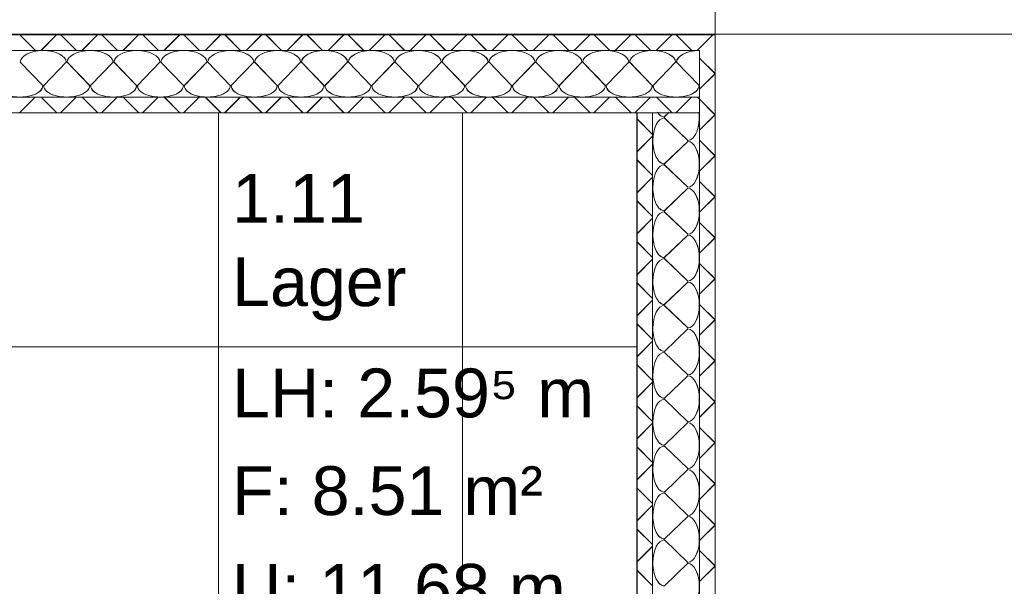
# Model space of a CAD drawing. Extents: x 229 to 926, y 37 to 878.
# Tile 161 of 163: x 638 to 689, y 705 to 734. Entities that reach past the tile are written whole.
import ezdxf
from ezdxf.lldxf.tags import DXFTag

# ---------------------------------------------------------------- set-up
doc = ezdxf.new("R2010")
doc.units = 0
doc.layers.get('0').update_dxf_attribs({"linetype": 'fein_strichliert', "lineweight": 13})
for name, color, linetype, lineweight in [('Axen', 7, 'Continuous', 25), ('Axen-A03CPAFYA9', 7, 'Continuous', 25), ('Deckenspiegel', 7, 'Continuous', 25), ('Fullfläche', 7, 'Continuous', 25), ('Fullfläche-A03CPAG4A9', 7, 'Continuous', 25), ('Maßlinien', 7, 'Continuous', 25), ('Räume', 7, 'Continuous', 25), ('Räume-A03CPAG6A9', 7, 'Continuous', 25), ('Wände', 7, 'Continuous', 25), ('Wände-A03CPAG0A9', 7, 'Continuous', 25)]:
    doc.layers.add(name, color=color, linetype=linetype, lineweight=lineweight)
doc.styles.get("Standard").update_dxf_attribs({"font": 'arial.ttf'})
tags = doc.linetypes.add('ALL_S25', pattern=[0.001, 0, -0.001]).pattern_tags.tags
tags[6:7] = [DXFTag(74, 4), DXFTag(75, 0), DXFTag(340, '0'), DXFTag(46, 1.0), DXFTag(50, 0.0), DXFTag(44, 0.0), DXFTag(45, 0.0)]
tags[4:5] = [DXFTag(74, 4), DXFTag(75, 0), DXFTag(340, '0'), DXFTag(46, 1.0), DXFTag(50, 0.0), DXFTag(44, 0.0), DXFTag(45, 0.0)]
tags = doc.linetypes.add('ALL_S25-A03CPAG2A9', pattern=[0.001, 0, -0.001]).pattern_tags.tags
tags[6:7] = [DXFTag(74, 4), DXFTag(75, 0), DXFTag(340, '0'), DXFTag(46, 1.0), DXFTag(50, 0.0), DXFTag(44, 0.0), DXFTag(45, 0.0)]
tags[4:5] = [DXFTag(74, 4), DXFTag(75, 0), DXFTag(340, '0'), DXFTag(46, 1.0), DXFTag(50, 0.0), DXFTag(44, 0.0), DXFTag(45, 0.0)]
tags = doc.linetypes.add('fein_strichliert', pattern=[4, 1, -2, 1]).pattern_tags.tags
tags[8:9] = [DXFTag(74, 4), DXFTag(75, 0), DXFTag(340, '0'), DXFTag(46, 0.0), DXFTag(50, 0.0), DXFTag(44, 0.0), DXFTag(45, 0.0)]
tags[6:7] = [DXFTag(74, 4), DXFTag(75, 0), DXFTag(340, '0'), DXFTag(46, 0.0), DXFTag(50, 0.0), DXFTag(44, 0.0), DXFTag(45, 0.0)]
tags[4:5] = [DXFTag(74, 4), DXFTag(75, 0), DXFTag(340, '0'), DXFTag(46, 0.0), DXFTag(50, 0.0), DXFTag(44, 0.0), DXFTag(45, 0.0)]

# ---------------------------------------------------------------- blocks, each defined once
blk = doc.blocks.new('Referenz-A03CPAFUA9', base_point=(255.728, 66.032))
at = {"layer": 'Axen', "color": 0, "linetype": 'ALL_S25', "lineweight": -2, "ltscale": 0.13}
for p, q in [((674.036, 66.032), (674.036, 801.547)), ((735.547, 733.346), (301.726, 733.346))]:
    blk.add_line(p, q, dxfattribs=at)
at = {"layer": 'Fullfläche', "color": 0, "lineweight": -2}
for p, q in [((638.44, 733.311), (639.24, 732.511)), ((640.32, 733.311), (639.52, 732.511)), ((640.54, 733.311), (641.34, 732.511)), ((642.42, 733.311), (641.62, 732.511)), ((642.641, 733.311), (643.44, 732.511)), ((644.52, 733.311), (643.72, 732.511)), ((644.741, 733.311), (645.54, 732.511)), ((646.62, 733.311), (645.82, 732.511)), ((646.841, 733.311), (647.64, 732.511)), ((648.72, 733.311), (647.92, 732.511)), ((648.941, 733.311), (649.74, 732.511)), ((650.82, 733.311), (650.02, 732.511)), ((651.041, 733.311), (651.84, 732.511)), ((652.919, 733.311), (652.12, 732.511)), ((653.141, 733.311), (653.94, 732.511)), ((655.02, 733.311), (654.22, 732.511)), ((655.241, 733.311), (656.04, 732.511)), ((657.12, 733.311), (656.32, 732.511)), ((657.341, 733.311), (658.14, 732.511)), ((659.219, 733.311), (658.42, 732.511)), ((659.441, 733.311), (660.24, 732.511)), ((661.32, 733.311), (660.52, 732.511)), ((661.541, 733.311), (662.34, 732.511)), ((663.419, 733.311), (662.62, 732.511)), ((663.641, 733.311), (664.44, 732.511)), ((665.52, 733.311), (664.72, 732.511)), ((665.741, 733.311), (666.54, 732.511)), ((667.619, 733.311), (666.82, 732.511)), ((667.841, 733.311), (668.64, 732.511)), ((669.719, 733.311), (668.92, 732.511)), ((669.941, 733.311), (670.74, 732.511)), ((671.819, 733.311), (671.02, 732.511)), ((672.041, 733.311), (672.84, 732.511)), ((673.923, 733.311), (673.241, 732.63)), ((673.237, 732.628), (673.12, 732.511)), ((674.03, 731.322), (673.241, 732.11)), ((639.612, 730.711), (638.46, 731.911)), ((640.812, 731.911), (639.66, 730.711)), ((642.012, 730.711), (640.86, 731.911)), ((643.212, 731.911), (642.06, 730.711)), ((644.412, 730.711), (643.26, 731.911)), ((645.612, 731.911), (644.461, 730.711)), ((646.813, 730.711), (645.66, 731.911)), ((648.013, 731.911), (646.86, 730.711)), ((649.213, 730.711), (648.061, 731.911)), ((650.413, 731.911), (649.261, 730.711)), ((651.613, 730.711), (650.461, 731.911)), ((652.813, 731.911), (651.661, 730.711)), ((654.013, 730.711), (652.861, 731.911)), ((655.213, 731.911), (654.061, 730.711)), ((656.413, 730.711), (655.261, 731.911)), ((657.613, 731.911), (656.461, 730.711)), ((658.813, 730.711), (657.661, 731.911)), ((660.013, 731.911), (658.861, 730.711)), ((661.213, 730.711), (660.061, 731.911)), ((662.413, 731.911), (661.261, 730.711)), ((663.613, 730.711), (662.461, 731.911)), ((664.813, 731.911), (663.661, 730.711)), ((666.013, 730.711), (664.861, 731.911)), ((667.213, 731.911), (666.061, 730.711)), ((668.413, 730.711), (667.261, 731.911)), ((669.613, 731.911), (668.461, 730.711)), ((670.813, 730.711), (669.661, 731.911)), ((672.013, 731.911), (670.861, 730.711)), ((673.213, 730.711), (672.061, 731.911)), ((674.03, 731.318), (673.241, 730.53)), ((674.036, 731.326), (674.033, 731.322)), ((674.036, 731.314), (674.033, 731.318)), ((638.424, 729.311), (639.225, 730.114)), ((640.336, 729.311), (639.535, 730.114)), ((640.524, 729.311), (641.325, 730.114)), ((642.436, 729.311), (641.635, 730.114)), ((642.624, 729.311), (643.425, 730.114)), ((644.536, 729.311), (643.735, 730.114)), ((644.724, 729.311), (645.526, 730.114)), ((646.636, 729.311), (645.835, 730.114)), ((646.824, 729.311), (647.626, 730.114)), ((648.736, 729.311), (647.935, 730.114)), ((648.924, 729.311), (649.726, 730.114)), ((650.837, 729.311), (650.035, 730.114)), ((651.024, 729.311), (651.826, 730.114)), ((652.937, 729.311), (652.135, 730.114)), ((653.124, 729.311), (653.926, 730.114)), ((655.037, 729.311), (654.235, 730.114)), ((655.224, 729.311), (656.026, 730.114)), ((657.137, 729.311), (656.335, 730.114)), ((657.324, 729.311), (658.126, 730.114)), ((659.237, 729.311), (658.435, 730.114)), ((659.424, 729.311), (660.226, 730.114)), ((661.337, 729.311), (660.535, 730.114)), ((661.524, 729.311), (662.326, 730.114)), ((663.437, 729.311), (662.635, 730.114)), ((663.624, 729.311), (664.426, 730.114)), ((665.537, 729.311), (664.735, 730.114)), ((665.724, 729.311), (666.526, 730.114)), ((667.637, 729.311), (666.835, 730.114)), ((667.824, 729.311), (668.626, 730.114)), ((669.737, 729.311), (668.935, 730.114)), ((669.924, 729.311), (670.726, 730.114)), ((671.837, 729.311), (671.035, 730.114)), ((672.024, 729.311), (672.826, 730.114)), ((673.236, 730.013), (673.135, 730.114)), ((674.03, 729.222), (673.241, 730.01)), ((670.036, 729.012), (670.836, 728.213)), ((671.436, 729.105), (671.688, 729.347)), ((672.636, 727.905), (671.436, 729.057)), ((674.03, 729.218), (673.242, 728.43)), ((674.036, 729.226), (674.033, 729.222)), ((674.036, 729.214), (674.033, 729.218)), ((670.036, 727.327), (670.836, 728.127)), ((671.437, 726.705), (672.636, 727.857)), ((674.031, 727.122), (673.242, 727.91)), ((674.031, 727.118), (673.242, 726.33)), ((674.036, 727.126), (674.033, 727.122)), ((674.036, 727.114), (674.033, 727.118)), ((670.036, 726.912), (670.836, 726.113)), ((672.637, 725.505), (671.437, 726.657)), ((670.036, 725.227), (670.836, 726.027)), ((671.437, 724.305), (672.637, 725.457)), ((674.031, 725.022), (673.242, 725.81)), ((674.031, 725.018), (673.242, 724.23)), ((674.036, 725.026), (674.033, 725.022)), ((674.036, 725.014), (674.033, 725.018)), ((670.036, 724.812), (670.836, 724.013)), ((670.036, 723.127), (670.836, 723.927)), ((672.637, 723.105), (671.437, 724.257)), ((674.031, 722.922), (673.242, 723.71)), ((671.437, 721.905), (672.637, 723.057)), ((674.031, 722.918), (673.242, 722.13)), ((674.036, 722.925), (674.033, 722.922)), ((674.036, 722.914), (674.033, 722.918)), ((670.036, 722.712), (670.836, 721.913)), ((670.036, 721.027), (670.836, 721.826)), ((672.637, 720.705), (671.437, 721.857)), ((674.031, 720.822), (673.242, 721.61)), ((670.036, 720.612), (670.836, 719.813)), ((671.437, 719.505), (672.637, 720.657)), ((674.031, 720.818), (673.242, 720.03)), ((674.036, 720.825), (674.033, 720.822)), ((674.036, 720.814), (674.033, 720.818)), ((670.036, 718.927), (670.836, 719.726)), ((672.637, 718.305), (671.437, 719.457)), ((674.031, 718.722), (673.242, 719.51)), ((670.036, 718.512), (670.836, 717.713)), ((674.031, 718.718), (673.242, 717.929)), ((674.036, 718.725), (674.033, 718.722)), ((674.036, 718.714), (674.033, 718.718)), ((671.437, 717.105), (672.637, 718.257)), ((670.036, 716.827), (670.836, 717.626)), ((674.031, 716.622), (673.242, 717.41)), ((672.637, 715.905), (671.437, 717.057)), ((670.036, 716.412), (670.836, 715.613)), ((674.031, 716.618), (673.242, 715.829)), ((674.036, 716.625), (674.033, 716.622)), ((674.036, 716.614), (674.033, 716.618)), ((671.437, 714.705), (672.637, 715.857)), ((670.036, 714.727), (670.836, 715.526)), ((674.031, 714.522), (673.242, 715.31)), ((672.637, 713.505), (671.437, 714.657)), ((674.031, 714.518), (673.242, 713.729)), ((674.036, 714.525), (674.033, 714.522)), ((674.036, 714.514), (674.033, 714.518)), ((670.036, 714.312), (670.836, 713.513)), ((670.036, 712.627), (670.836, 713.426)), ((671.437, 712.305), (672.637, 713.457)), ((674.031, 712.422), (673.242, 713.21)), ((674.031, 712.418), (673.242, 711.629)), ((674.036, 712.425), (674.033, 712.422)), ((674.036, 712.414), (674.033, 712.418)), ((670.036, 712.212), (670.836, 711.413)), ((672.637, 711.105), (671.437, 712.257)), ((670.036, 710.527), (670.836, 711.326)), ((671.437, 709.905), (672.637, 711.057)), ((674.031, 710.322), (673.242, 711.11)), ((674.031, 710.318), (673.242, 709.529)), ((674.036, 710.325), (674.033, 710.322)), ((674.036, 710.314), (674.033, 710.318)), ((670.036, 710.112), (670.836, 709.313)), ((672.637, 708.705), (671.437, 709.857)), ((670.036, 708.427), (670.836, 709.226)), ((674.031, 708.222), (673.242, 709.01)), ((671.437, 707.505), (672.637, 708.657)), ((670.036, 708.012), (670.836, 707.213)), ((674.031, 708.218), (673.242, 707.429)), ((674.036, 708.225), (674.033, 708.222)), ((674.036, 708.214), (674.033, 708.218)), ((672.638, 706.305), (671.437, 707.457)), ((670.036, 706.327), (670.836, 707.126)), ((674.031, 706.122), (673.242, 706.91)), ((671.438, 705.105), (672.638, 706.257)), ((670.036, 705.912), (670.836, 705.113)), ((674.031, 706.118), (673.242, 705.329)), ((674.036, 706.125), (674.033, 706.122)), ((674.036, 706.114), (674.033, 706.118))]:
    blk.add_line(p, q, dxfattribs=at)
for centre, major_axis, start_param, end_param in [((639.636, 731.911), (-1.176, 0), 4.712389, 6.283185), ((639.636, 731.911), (-1.176, 0), 3.141593, 4.712389), ((642.036, 731.911), (-1.176, 0), 4.712389, 6.283185), ((642.036, 731.911), (-1.176, 0), 3.141593, 4.712389), ((644.436, 731.911), (-1.176, 0), 4.712389, 6.283185), ((644.436, 731.911), (-1.176, 0), 3.141593, 4.712389), ((646.837, 731.911), (-1.176, 0), 4.712389, 6.283185), ((646.837, 731.911), (-1.176, 0), 3.141593, 4.712389), ((649.237, 731.911), (-1.176, 0), 4.712389, 6.283185), ((649.237, 731.911), (-1.176, 0), 3.141593, 4.712389), ((651.637, 731.911), (-1.176, 0), 4.712389, 6.283185), ((651.637, 731.911), (-1.176, 0), 3.141593, 4.712389), ((654.037, 731.911), (-1.176, 0), 4.712389, 6.283185), ((654.037, 731.911), (-1.176, 0), 3.141593, 4.712389), ((656.437, 731.911), (-1.176, 0), 4.712389, 6.283185), ((656.437, 731.911), (-1.176, 0), 3.141593, 4.712389), ((658.837, 731.911), (-1.176, 0), 4.712389, 6.283185), ((658.837, 731.911), (-1.176, 0), 3.141593, 4.712389), ((661.237, 731.911), (-1.176, 0), 4.712389, 6.283185), ((661.237, 731.911), (-1.176, 0), 3.141593, 4.712389), ((663.637, 731.911), (-1.176, 0), 4.712389, 6.283185), ((663.637, 731.911), (-1.176, 0), 3.141593, 4.712389), ((666.037, 731.911), (-1.176, 0), 4.712389, 6.283185), ((666.037, 731.911), (-1.176, 0), 3.141593, 4.712389), ((668.437, 731.911), (-1.176, 0), 4.712389, 6.283185), ((668.437, 731.911), (-1.176, 0), 3.141593, 4.712389), ((670.837, 731.911), (-1.176, 0), 4.712389, 6.283185), ((670.837, 731.911), (-1.176, 0), 3.141593, 4.712389), ((673.237, 731.911), (-1.176, 0), 4.712397, 6.283185), ((638.436, 730.711), (-1.176, 0), 0, 3.141593), ((640.836, 730.711), (-1.176, 0), 0, 3.141593), ((643.236, 730.711), (-1.176, 0), 0, 3.141593), ((645.636, 730.711), (-1.176, 0), 0, 3.141593), ((648.037, 730.711), (-1.176, 0), 0, 3.141593), ((650.437, 730.711), (-1.176, 0), 0, 3.141593), ((652.837, 730.711), (-1.176, 0), 0, 3.141593), ((655.237, 730.711), (-1.176, 0), 0, 3.141593), ((657.637, 730.711), (-1.176, 0), 0, 3.141593), ((660.037, 730.711), (-1.176, 0), 0, 3.141593), ((662.437, 730.711), (-1.176, 0), 0, 3.141593), ((664.837, 730.711), (-1.176, 0), 0, 3.141593), ((667.237, 730.711), (-1.176, 0), 0, 3.141593), ((669.637, 730.711), (-1.176, 0), 0, 3.141593), ((672.037, 730.711), (-1.176, 0), 0, 3.141593), ((671.437, 727.881), (0, 1.176), 0, 1.570796), ((671.436, 730.281), (0, 1.176), 2.488505, 3.141593), ((672.636, 729.081), (0, 1.176), 3.141593, 4.940517), ((671.437, 727.881), (0, 1.176), 1.570796, 3.141593), ((672.637, 726.681), (0, 1.176), 3.141593, 6.283185), ((671.437, 725.481), (0, 1.176), 0, 1.570796), ((671.437, 725.481), (0, 1.176), 1.570796, 3.141593), ((672.637, 724.281), (0, 1.176), 3.141593, 6.283185), ((671.437, 723.081), (0, 1.176), 0, 1.570796), ((671.437, 723.081), (0, 1.176), 1.570796, 3.141593), ((672.637, 721.881), (0, 1.176), 3.141593, 6.283185), ((671.437, 720.681), (0, 1.176), 0, 1.570796), ((671.437, 720.681), (0, 1.176), 1.570796, 3.141593), ((672.637, 719.481), (0, 1.176), 3.141593, 6.283185), ((671.437, 718.281), (0, 1.176), 0, 1.570796), ((671.437, 718.281), (0, 1.176), 1.570796, 3.141593), ((672.637, 717.081), (0, 1.176), 3.141593, 6.283185), ((671.437, 715.881), (0, 1.176), 0, 1.570796), ((671.437, 715.881), (0, 1.176), 1.570796, 3.141593), ((672.637, 714.681), (0, 1.176), 3.141593, 6.283185), ((671.437, 713.481), (0, 1.176), 0, 1.570796), ((671.437, 713.481), (0, 1.176), 1.570796, 3.141593), ((672.637, 712.281), (0, 1.176), 3.141593, 6.283185), ((671.437, 711.081), (0, 1.176), 0, 1.570796), ((671.437, 711.081), (0, 1.176), 1.570796, 3.141593), ((672.637, 709.881), (0, 1.176), 3.141593, 6.283185), ((671.437, 708.681), (0, 1.176), 0, 1.570796), ((671.437, 708.681), (0, 1.176), 1.570796, 3.141593), ((672.637, 707.481), (0, 1.176), 3.141593, 6.283185), ((671.438, 706.281), (0, 1.176), 0, 1.570796), ((671.438, 706.281), (0, 1.176), 1.570796, 3.141593), ((672.638, 705.081), (0, 1.176), 3.141593, 6.283185)]:
    blk.add_ellipse(centre, major_axis=major_axis, ratio=0.5, start_param=start_param, end_param=end_param, dxfattribs=at)
at = {"layer": 'Maßlinien', "color": 0, "lineweight": -2}
blk.add_line((674.036, 733.276), (674.036, 733.276), dxfattribs=at)
at = {"layer": 'Wände', "color": 0, "lineweight": -2}
for p, q in [((556.835, 733.311), (674.036, 733.311)), ((674.036, 733.311), (674.036, 665.345)), ((673.237, 732.511), (549.335, 732.512)), ((673.231, 667.845), (673.237, 732.511)), ((549.335, 730.111), (673.237, 730.111)), ((612.187, 729.311), (673.236, 729.311)), ((670.036, 729.311), (670.036, 667.845)), ((670.836, 667.845), (670.836, 729.311))]:
    blk.add_line(p, q, dxfattribs=at)
at = {"layer": 'Räume', "color": 0, "lineweight": -2, "char_height": 2.50002, "attachment_point": 1, "rotation": 0}
for s, insert in [('{\\fArial;1.11}', (649.305, 726.188)), ('{\\fArial;Lager}', (649.305, 721.923)), ('{\\fArial;LH: 2.59⁵ m}', (649.305, 716.228)), ('{\\fArial;F: 8.51 m²}', (649.305, 711.228)), ('{\\fArial;U: 11.68 m}', (649.305, 706.228))]:
    blk.add_mtext(s, dxfattribs=dict(at, insert=insert))
blk = doc.blocks.new('Referenz-A03CPAG8A9', base_point=(281.599, 66.032))
at = {"layer": 'Axen-A03CPAFYA9', "color": 0, "linetype": 'ALL_S25-A03CPAG2A9', "lineweight": -2, "ltscale": 0.13}
for p, q in [((674.033, 66.032), (674.033, 801.546)), ((735.547, 733.346), (301.727, 733.346))]:
    blk.add_line(p, q, dxfattribs=at)
at = {"layer": 'Deckenspiegel', "color": 0, "lineweight": -2}
for p, q in [((614.682, 729.311), (670.033, 729.311)), ((648.607, 667.846), (648.608, 729.311)), ((661.107, 667.846), (661.108, 729.311)), ((670.033, 729.311), (670.033, 667.846)), ((614.682, 717.346), (670.033, 717.346))]:
    blk.add_line(p, q, dxfattribs=at)
at = {"layer": 'Fullfläche-A03CPAG4A9', "color": 0, "lineweight": -2}
for p, q in [((638.437, 733.311), (639.237, 732.511)), ((640.317, 733.311), (639.517, 732.511)), ((640.537, 733.311), (641.337, 732.511)), ((642.416, 733.311), (641.617, 732.511)), ((642.638, 733.311), (643.437, 732.511)), ((644.517, 733.311), (643.717, 732.511)), ((644.738, 733.311), (645.537, 732.511)), ((646.616, 733.311), (645.817, 732.511)), ((646.838, 733.311), (647.637, 732.511)), ((648.716, 733.311), (647.917, 732.511)), ((648.938, 733.311), (649.737, 732.511)), ((650.816, 733.311), (650.017, 732.511)), ((651.038, 733.311), (651.837, 732.511)), ((652.916, 733.311), (652.117, 732.511)), ((653.138, 733.311), (653.937, 732.511)), ((655.016, 733.311), (654.217, 732.511)), ((655.238, 733.311), (656.037, 732.511)), ((657.116, 733.311), (656.317, 732.511)), ((657.338, 733.311), (658.137, 732.511)), ((659.216, 733.311), (658.417, 732.511)), ((659.438, 733.311), (660.237, 732.511)), ((661.316, 733.311), (660.517, 732.511)), ((661.538, 733.311), (662.337, 732.511)), ((663.416, 733.311), (662.617, 732.511)), ((663.638, 733.311), (664.437, 732.511)), ((665.516, 733.311), (664.717, 732.511)), ((665.738, 733.311), (666.537, 732.511)), ((667.616, 733.311), (666.817, 732.511)), ((667.838, 733.311), (668.637, 732.511)), ((669.716, 733.311), (668.917, 732.511)), ((669.938, 733.311), (670.737, 732.511)), ((671.816, 733.311), (671.017, 732.511)), ((672.038, 733.311), (672.837, 732.511)), ((673.92, 733.311), (673.238, 732.63)), ((673.233, 732.628), (673.117, 732.511)), ((674.027, 731.322), (673.238, 732.11)), ((639.609, 730.711), (638.457, 731.911)), ((640.809, 731.911), (639.657, 730.711)), ((642.009, 730.711), (640.857, 731.911)), ((643.209, 731.911), (642.057, 730.711)), ((644.409, 730.711), (643.257, 731.911)), ((645.609, 731.911), (644.457, 730.711)), ((646.809, 730.711), (645.657, 731.911)), ((648.009, 731.911), (646.857, 730.711)), ((649.209, 730.711), (648.057, 731.911)), ((650.409, 731.911), (649.257, 730.711)), ((651.609, 730.711), (650.457, 731.911)), ((652.809, 731.911), (651.657, 730.711)), ((654.009, 730.711), (652.857, 731.911)), ((655.209, 731.911), (654.057, 730.711)), ((656.409, 730.711), (655.257, 731.911)), ((657.609, 731.911), (656.457, 730.711)), ((658.809, 730.711), (657.657, 731.911)), ((660.009, 731.911), (658.857, 730.711)), ((661.209, 730.711), (660.057, 731.911)), ((662.409, 731.911), (661.257, 730.711)), ((663.609, 730.711), (662.457, 731.911)), ((664.809, 731.911), (663.657, 730.711)), ((666.009, 730.711), (664.857, 731.911)), ((667.209, 731.911), (666.057, 730.711)), ((668.409, 730.711), (667.257, 731.911)), ((669.609, 731.911), (668.457, 730.711)), ((670.809, 730.711), (669.657, 731.911)), ((672.009, 731.911), (670.857, 730.711)), ((673.209, 730.711), (672.057, 731.911)), ((674.027, 731.318), (673.238, 730.53)), ((674.033, 731.326), (674.029, 731.322)), ((674.033, 731.314), (674.029, 731.318)), ((638.421, 729.312), (639.222, 730.114)), ((640.333, 729.312), (639.532, 730.114)), ((640.521, 729.312), (641.322, 730.114)), ((642.433, 729.312), (641.632, 730.114)), ((642.621, 729.312), (643.422, 730.114)), ((644.533, 729.312), (643.732, 730.114)), ((644.721, 729.312), (645.522, 730.114)), ((646.633, 729.312), (645.832, 730.114)), ((646.821, 729.312), (647.622, 730.114)), ((648.733, 729.312), (647.932, 730.114)), ((648.921, 729.312), (649.723, 730.114)), ((650.833, 729.312), (650.032, 730.114)), ((651.021, 729.312), (651.822, 730.114)), ((652.933, 729.312), (652.132, 730.114)), ((653.121, 729.312), (653.923, 730.114)), ((655.033, 729.312), (654.232, 730.114)), ((655.221, 729.312), (656.023, 730.114)), ((657.133, 729.312), (656.332, 730.114)), ((657.321, 729.312), (658.123, 730.114)), ((659.233, 729.312), (658.432, 730.114)), ((659.421, 729.312), (660.223, 730.114)), ((661.333, 729.312), (660.532, 730.114)), ((661.521, 729.312), (662.323, 730.114)), ((663.433, 729.312), (662.632, 730.114)), ((663.621, 729.312), (664.423, 730.114)), ((665.533, 729.312), (664.731, 730.114)), ((665.721, 729.312), (666.523, 730.114)), ((667.634, 729.312), (666.832, 730.114)), ((667.821, 729.312), (668.623, 730.114)), ((669.734, 729.312), (668.931, 730.114)), ((669.921, 729.312), (670.723, 730.114)), ((671.834, 729.312), (671.031, 730.114)), ((672.021, 729.312), (672.823, 730.114)), ((673.233, 730.013), (673.131, 730.114)), ((674.027, 729.222), (673.238, 730.01)), ((670.033, 729.012), (670.833, 728.213)), ((671.433, 729.105), (671.685, 729.347)), ((672.633, 727.905), (671.433, 729.057)), ((674.027, 729.218), (673.238, 728.43)), ((674.033, 729.226), (674.029, 729.222)), ((674.033, 729.214), (674.029, 729.218)), ((670.033, 727.327), (670.833, 728.127)), ((671.433, 726.705), (672.633, 727.857)), ((674.027, 727.122), (673.238, 727.91)), ((674.027, 727.118), (673.238, 726.33)), ((674.033, 727.126), (674.029, 727.122)), ((674.033, 727.114), (674.029, 727.118)), ((670.033, 726.912), (670.833, 726.113)), ((672.633, 725.505), (671.433, 726.657)), ((670.033, 725.228), (670.833, 726.027)), ((671.433, 724.305), (672.633, 725.457)), ((674.027, 725.022), (673.238, 725.81)), ((674.027, 725.018), (673.238, 724.23)), ((674.033, 725.026), (674.029, 725.022)), ((674.033, 725.014), (674.029, 725.018)), ((670.033, 724.812), (670.833, 724.013)), ((670.033, 723.128), (670.833, 723.927)), ((672.633, 723.105), (671.433, 724.257)), ((674.027, 722.922), (673.238, 723.71)), ((671.433, 721.905), (672.633, 723.057)), ((674.027, 722.918), (673.238, 722.13)), ((674.033, 722.926), (674.029, 722.922)), ((674.033, 722.914), (674.029, 722.918)), ((670.033, 722.712), (670.833, 721.913)), ((670.033, 721.027), (670.833, 721.827)), ((672.633, 720.705), (671.433, 721.857)), ((674.027, 720.822), (673.238, 721.61)), ((670.033, 720.613), (670.833, 719.813)), ((671.433, 719.505), (672.633, 720.657)), ((674.027, 720.818), (673.238, 720.03)), ((674.033, 720.826), (674.029, 720.822)), ((674.033, 720.814), (674.029, 720.818)), ((670.033, 718.927), (670.833, 719.727)), ((672.633, 718.305), (671.433, 719.457)), ((674.027, 718.722), (673.238, 719.51)), ((670.033, 718.513), (670.833, 717.713)), ((674.027, 718.718), (673.238, 717.93)), ((674.033, 718.726), (674.029, 718.722)), ((674.033, 718.714), (674.029, 718.718)), ((671.434, 717.105), (672.633, 718.257)), ((670.033, 716.827), (670.833, 717.627)), ((674.027, 716.622), (673.238, 717.41)), ((672.634, 715.905), (671.434, 717.057)), ((670.033, 716.413), (670.833, 715.613)), ((674.027, 716.618), (673.238, 715.83)), ((674.033, 716.626), (674.029, 716.622)), ((674.033, 716.614), (674.029, 716.618)), ((671.434, 714.705), (672.634, 715.857)), ((670.033, 714.727), (670.833, 715.527)), ((674.027, 714.522), (673.238, 715.31)), ((672.634, 713.505), (671.434, 714.657)), ((674.027, 714.518), (673.238, 713.73)), ((674.033, 714.526), (674.029, 714.522)), ((674.033, 714.514), (674.029, 714.518)), ((670.033, 714.312), (670.833, 713.513)), ((670.033, 712.627), (670.833, 713.427)), ((671.434, 712.305), (672.634, 713.457)), ((674.027, 712.422), (673.238, 713.21)), ((674.027, 712.418), (673.238, 711.63)), ((674.033, 712.426), (674.029, 712.422)), ((674.033, 712.414), (674.029, 712.418)), ((670.033, 712.213), (670.833, 711.413)), ((672.634, 711.105), (671.434, 712.257)), ((670.033, 710.527), (670.833, 711.327)), ((671.434, 709.905), (672.634, 711.057)), ((674.027, 710.322), (673.238, 711.11)), ((674.027, 710.318), (673.238, 709.53)), ((674.033, 710.326), (674.029, 710.322)), ((674.033, 710.315), (674.029, 710.318)), ((670.033, 710.113), (670.833, 709.313)), ((672.634, 708.705), (671.434, 709.857)), ((670.033, 708.427), (670.833, 709.227)), ((674.027, 708.222), (673.238, 709.01)), ((671.434, 707.505), (672.634, 708.657)), ((670.033, 708.013), (670.833, 707.213)), ((674.027, 708.218), (673.238, 707.43)), ((674.033, 708.226), (674.029, 708.222)), ((674.033, 708.214), (674.029, 708.218)), ((672.634, 706.305), (671.434, 707.457)), ((670.033, 706.327), (670.833, 707.127)), ((674.027, 706.122), (673.238, 706.91)), ((671.434, 705.105), (672.634, 706.257)), ((670.033, 705.913), (670.833, 705.113)), ((674.027, 706.118), (673.238, 705.33)), ((674.033, 706.126), (674.029, 706.122)), ((674.033, 706.115), (674.029, 706.118))]:
    blk.add_line(p, q, dxfattribs=at)
for centre, major_axis, start_param, end_param in [((639.633, 731.911), (-1.176, 0), 4.712389, 6.283185), ((639.633, 731.911), (-1.176, 0), 3.141593, 4.712389), ((642.033, 731.911), (-1.176, 0), 4.712389, 6.283185), ((642.033, 731.911), (-1.176, 0), 3.141593, 4.712389), ((644.433, 731.911), (-1.176, 0), 4.712389, 6.283185), ((644.433, 731.911), (-1.176, 0), 3.141593, 4.712389), ((646.833, 731.911), (-1.176, 0), 4.712389, 6.283185), ((646.833, 731.911), (-1.176, 0), 3.141593, 4.712389), ((649.233, 731.911), (-1.176, 0), 4.712389, 6.283185), ((649.233, 731.911), (-1.176, 0), 3.141593, 4.712389), ((651.633, 731.911), (-1.176, 0), 4.712389, 6.283185), ((651.633, 731.911), (-1.176, 0), 3.141593, 4.712389), ((654.033, 731.911), (-1.176, 0), 4.712389, 6.283185), ((654.033, 731.911), (-1.176, 0), 3.141593, 4.712389), ((656.433, 731.911), (-1.176, 0), 4.712389, 6.283185), ((656.433, 731.911), (-1.176, 0), 3.141593, 4.712389), ((658.833, 731.911), (-1.176, 0), 4.712389, 6.283185), ((658.833, 731.911), (-1.176, 0), 3.141593, 4.712389), ((661.233, 731.911), (-1.176, 0), 4.712389, 6.283185), ((661.233, 731.911), (-1.176, 0), 3.141593, 4.712389), ((663.633, 731.911), (-1.176, 0), 4.712389, 6.283185), ((663.633, 731.911), (-1.176, 0), 3.141593, 4.712389), ((666.033, 731.911), (-1.176, 0), 4.712389, 6.283185), ((666.033, 731.911), (-1.176, 0), 3.141593, 4.712389), ((668.433, 731.911), (-1.176, 0), 4.712389, 6.283185), ((668.433, 731.911), (-1.176, 0), 3.141593, 4.712389), ((670.833, 731.911), (-1.176, 0), 4.712389, 6.283185), ((670.833, 731.911), (-1.176, 0), 3.141593, 4.712389), ((673.233, 731.911), (-1.176, 0), 4.712397, 6.283185), ((638.433, 730.711), (-1.176, 0), 0, 3.141593), ((640.833, 730.711), (-1.176, 0), 0, 3.141593), ((643.233, 730.711), (-1.176, 0), 0, 3.141593), ((645.633, 730.711), (-1.176, 0), 0, 3.141593), ((648.033, 730.711), (-1.176, 0), 0, 3.141593), ((650.433, 730.711), (-1.176, 0), 0, 3.141593), ((652.833, 730.711), (-1.176, 0), 0, 3.141593), ((655.233, 730.711), (-1.176, 0), 0, 3.141593), ((657.633, 730.711), (-1.176, 0), 0, 3.141593), ((660.033, 730.711), (-1.176, 0), 0, 3.141593), ((662.433, 730.711), (-1.176, 0), 0, 3.141593), ((664.833, 730.711), (-1.176, 0), 0, 3.141593), ((667.233, 730.711), (-1.176, 0), 0, 3.141593), ((669.633, 730.711), (-1.176, 0), 0, 3.141593), ((672.033, 730.711), (-1.176, 0), 0, 3.141593), ((671.433, 727.881), (0, 1.176), 0, 1.570796), ((671.433, 730.281), (0, 1.176), 2.488505, 3.141593), ((672.633, 729.081), (0, 1.176), 3.141593, 4.940517), ((671.433, 727.881), (0, 1.176), 1.570796, 3.141593), ((672.633, 726.681), (0, 1.176), 3.141593, 6.283185), ((671.433, 725.481), (0, 1.176), 0, 1.570796), ((671.433, 725.481), (0, 1.176), 1.570796, 3.141593), ((672.633, 724.281), (0, 1.176), 3.141593, 6.283185), ((671.433, 723.081), (0, 1.176), 0, 1.570796), ((671.433, 723.081), (0, 1.176), 1.570796, 3.141593), ((672.633, 721.881), (0, 1.176), 3.141593, 6.283185), ((671.433, 720.681), (0, 1.176), 0, 1.570796), ((671.433, 720.681), (0, 1.176), 1.570796, 3.141593), ((672.633, 719.481), (0, 1.176), 3.141593, 6.283185), ((671.434, 718.281), (0, 1.176), 0, 1.570796), ((671.434, 718.281), (0, 1.176), 1.570796, 3.141593), ((672.634, 717.081), (0, 1.176), 3.141593, 6.283185), ((671.434, 715.881), (0, 1.176), 0, 1.570796), ((671.434, 715.881), (0, 1.176), 1.570796, 3.141593), ((672.634, 714.681), (0, 1.176), 3.141593, 6.283185), ((671.434, 713.481), (0, 1.176), 0, 1.570796), ((671.434, 713.481), (0, 1.176), 1.570796, 3.141593), ((672.634, 712.281), (0, 1.176), 3.141593, 6.283185), ((671.434, 711.081), (0, 1.176), 0, 1.570796), ((671.434, 711.081), (0, 1.176), 1.570796, 3.141593), ((672.634, 709.881), (0, 1.176), 3.141593, 6.283185), ((671.434, 708.681), (0, 1.176), 0, 1.570796), ((671.434, 708.681), (0, 1.176), 1.570796, 3.141593), ((672.634, 707.481), (0, 1.176), 3.141593, 6.283185), ((671.434, 706.281), (0, 1.176), 0, 1.570796), ((671.434, 706.281), (0, 1.176), 1.570796, 3.141593), ((672.634, 705.081), (0, 1.176), 3.141593, 6.283185)]:
    blk.add_ellipse(centre, major_axis=major_axis, ratio=0.5, start_param=start_param, end_param=end_param, dxfattribs=at)
at = {"layer": 'Wände-A03CPAG0A9', "color": 0, "lineweight": -2}
for p, q in [((556.833, 733.311), (674.033, 733.311)), ((674.033, 733.311), (674.033, 665.346)), ((673.233, 732.511), (549.333, 732.512)), ((673.227, 667.846), (673.233, 732.511)), ((549.333, 730.111), (673.233, 730.111)), ((612.184, 729.311), (673.233, 729.311)), ((670.033, 729.311), (670.033, 667.846)), ((670.833, 667.846), (670.833, 729.311))]:
    blk.add_line(p, q, dxfattribs=at)
at = {"layer": 'Räume-A03CPAG6A9', "color": 0, "lineweight": -2, "char_height": 2.49999, "attachment_point": 1, "rotation": 0}
for s, insert in [('{\\fArial;1.11}', (649.302, 726.188)), ('{\\fArial;Lager}', (649.302, 721.923)), ('{\\fArial;LH: 2.59⁵ m}', (649.302, 716.228)), ('{\\fArial;F: 8.51 m²}', (649.302, 711.228)), ('{\\fArial;U: 11.68 m}', (649.302, 706.228))]:
    blk.add_mtext(s, dxfattribs=dict(at, insert=insert))

msp = doc.modelspace()

# ---------------------------------------------------------------- block references
at = {"color": 251, "lineweight": 13, "ltscale": 0.13, "true_color": 0x606060}
for name, p in [('Referenz-A03CPAFUA9', (255.728, 66.032)), ('Referenz-A03CPAG8A9', (281.599, 66.032))]:
    msp.add_blockref(name, p, dxfattribs=at)

doc.saveas('drawing.dxf')
